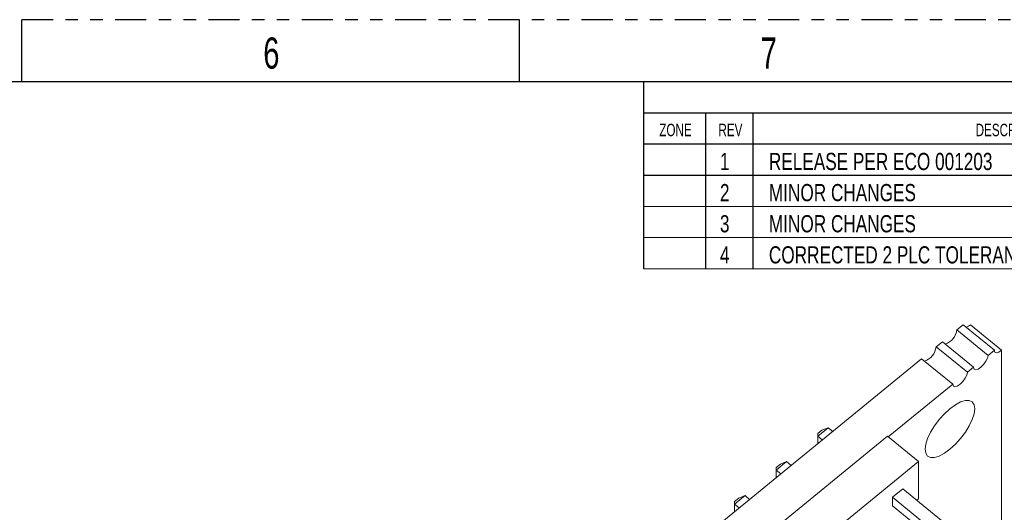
# Model space of a CAD drawing. Header units: inches. Extents: x 0 to 34, y 0 to 22.
# Tile 7 of 8: x 21 to 28.9, y 18 to 22. Entities that reach past the tile are written whole.
import ezdxf

# ---------------------------------------------------------------- set-up
doc = ezdxf.new("R2010")
doc.units = ezdxf.units.IN
doc.header["$MEASUREMENT"] = 0
doc.linetypes.add('PHANTOM', pattern=[0.5, 0.25, -0.05, 0.05, -0.05, 0.05, -0.05])
doc.layers.add('P2', color=3, linetype='Continuous')
doc.layers.add('SLD-0', color=7, linetype='Continuous')
doc.styles.add('SLDTEXTSTYLE1', font='TXT', dxfattribs={"width": 0.75})
doc.styles.add('SLDTEXTSTYLE2', font='TXT', dxfattribs={"width": 0.7})

msp = doc.modelspace()

# ---------------------------------------------------------------- linework, layer by layer
at = {"color": 3, "linetype": 'Continuous', "lineweight": 0}
for p, q in [((33, 20.5001), (26, 20.5)), ((33, 20.2501), (26, 20.25)), ((33, 20.0001), (26, 20))]:
    msp.add_line(p, q, dxfattribs=at)
at = {"color": 7, "linetype": 'Continuous', "lineweight": 15}
for p, q in [((28.5181, 19.5091), (28.5683, 19.55)), ((28.7687, 19.3045), (28.5181, 19.5091)), ((28.5683, 19.55), (28.8188, 19.3454)), ((28.8773, 19.3454), (28.6267, 19.55)), ((28.3511, 19.3727), (28.4012, 19.4136)), ((28.4012, 19.4136), (28.6518, 19.209)), ((28.6017, 19.1681), (28.3511, 19.3727)), ((28.7687, 19.3045), (28.8188, 19.3454)), ((28.8773, 19.3454), (28.8773, 16.1122)), ((22.5068, 14.6005), (28.2342, 19.2772)), ((28.2342, 19.2772), (28.4847, 19.0726)), ((28.6017, 19.1681), (28.6518, 19.209)), ((27.9661, 18.6491), (28.4847, 19.0726)), ((27.4825, 18.7235), (27.399, 18.6553)), ((27.399, 18.6757), (27.4324, 18.703)), ((27.4324, 18.703), (27.4825, 18.7235)), ((27.4825, 18.7235), (27.5193, 18.6935)), ((27.9586, 18.6553), (24.2839, 15.6547)), ((27.399, 18.6553), (27.399, 18.6757)), ((27.399, 18.6553), (27.4358, 18.6253)), ((27.399, 18.6553), (27.399, 18.5952)), ((27.9586, 18.6553), (28.2091, 18.4507)), ((28.2091, 18.4507), (24.5344, 15.4501)), ((27.1485, 18.4507), (27.065, 18.3825)), ((27.0984, 18.4302), (27.1485, 18.4507)), ((27.1485, 18.4507), (27.1852, 18.4207)), ((28.2091, 18.1507), (28.2091, 18.4507)), ((27.065, 18.403), (27.0984, 18.4302)), ((27.065, 18.3825), (27.065, 18.403)), ((27.065, 18.3825), (27.1017, 18.3525)), ((27.065, 18.3825), (27.065, 18.3225)), ((28.0003, 18.1643), (28.0839, 18.2325)), ((28.0839, 18.2325), (28.8021, 17.646)), ((26.8144, 18.1779), (26.7309, 18.1097)), ((26.7309, 18.1302), (26.7643, 18.1575)), ((26.7309, 18.1097), (26.7309, 18.1302)), ((26.7643, 18.1575), (26.8144, 18.1779)), ((26.8144, 18.1779), (26.8512, 18.1479)), ((28.0003, 18.0961), (28.0003, 18.1643)), ((28.0003, 18.1643), (28.7186, 17.5778)), ((28.1966, 18.1404), (28.2091, 18.1507)), ((26.7309, 18.1097), (26.7309, 18.0497)), ((26.7309, 18.1097), (26.7676, 18.0797)), ((28.0003, 18.0961), (28.7186, 17.5096))]:
    msp.add_line(p, q, dxfattribs=at)
at = {"color": 7, "linetype": 'Continuous', "lineweight": 15, "flags": 128}
for points in [[(28.8773, 19.3454), (28.8659, 19.337), (28.8549, 19.3308), (28.8448, 19.3269), (28.8359, 19.3256), (28.8287, 19.3269), (28.8233, 19.3308), (28.8199, 19.337), (28.8188, 19.3454)], [(28.7687, 19.3045), (28.7642, 19.2826), (28.7516, 19.2567), (28.7326, 19.2309), (28.7102, 19.209), (28.6879, 19.1944), (28.6689, 19.1892), (28.6562, 19.1944), (28.6518, 19.209)], [(28.6017, 19.1681), (28.5972, 19.1462), (28.5845, 19.1204), (28.5656, 19.0945), (28.5432, 19.0726), (28.5208, 19.058), (28.5019, 19.0528), (28.4892, 19.058), (28.4847, 19.0726)], [(28.6609, 18.8755), (28.6559, 18.8352), (28.6412, 18.7888), (28.6174, 18.7385), (28.5859, 18.687), (28.548, 18.6367), (28.5059, 18.5902), (28.4615, 18.5499), (28.4172, 18.5178), (28.375, 18.4954), (28.3372, 18.4839), (28.3056, 18.4839), (28.2819, 18.4954), (28.2671, 18.5178), (28.2621, 18.5499), (28.2671, 18.5902), (28.2819, 18.6367), (28.3056, 18.6869), (28.3372, 18.7385), (28.375, 18.7888), (28.4172, 18.8352), (28.4615, 18.8755), (28.5059, 18.9077), (28.548, 18.93), (28.5859, 18.9415), (28.6174, 18.9415), (28.6412, 18.9301), (28.6559, 18.9077), (28.6609, 18.8755)]]:
    msp.add_lwpolyline(points, dxfattribs=at)
at = {"color": 7, "linetype": 'Continuous', "lineweight": 15}
for centre, radius, start, end in [((28.378, 19.528), 0.1414, 289.24509, 352.28883), ((28.5704, 19.6117), 0.0835, 284.72583, 312.39712), ((28.2109, 19.3916), 0.1414, 289.24509, 352.28883)]:
    msp.add_arc(centre, radius, start, end, dxfattribs=at)
at = {"layer": 'P2', "color": 4, "linetype": 'PHANTOM'}
msp.add_line((34, 22), (0, 22), dxfattribs=at)
at = {"layer": 'P2', "color": 3, "linetype": 'Continuous'}
for p, q in [((21, 21.5001), (21, 22.0001)), ((25, 21.5001), (25, 22.0001)), ((26, 21), (26, 21.5001)), ((33, 21.2501), (26, 21.25)), ((26.5, 21), (26.5, 21.25)), ((26.88, 21), (26.88, 21.25)), ((33, 21.0001), (26, 21))]:
    msp.add_line(p, q, dxfattribs=at)
at = {"layer": 'P2', "color": 6, "linetype": 'Continuous'}
msp.add_line((33, 21.5001), (1, 21.4995), dxfattribs=at)
at = {"layer": 'P2'}
for p, q in [((26, 20), (26, 21.2501)), ((26.5, 20), (26.5, 21)), ((26.88, 20), (26.88, 21)), ((33, 20.7501), (26, 20.75))]:
    msp.add_line(p, q, dxfattribs=at)

# ---------------------------------------------------------------- texts
at = {"layer": 'P2', "color": 3, "char_height": 0.25, "attachment_point": 2, "style": 'SLDTEXTSTYLE2'}
for s, insert in [('6', (23.0058, 21.8573)), ('7', (27.0051, 21.8573))]:
    msp.add_mtext(s, dxfattribs=dict(at, insert=insert))
at = {"layer": 'P2', "color": 7, "char_height": 0.1, "attachment_point": 2, "style": 'SLDTEXTSTYLE2'}
for s, insert in [('ZONE', (26.2551, 21.1645)), ('REV', (26.6968, 21.1645)), ('DESCRIPTION', (28.9887, 21.1645))]:
    msp.add_mtext(s, dxfattribs=dict(at, insert=insert))
at = {"layer": 'SLD-0', "attachment_point": 1, "style": 'SLDTEXTSTYLE1'}
for s, insert, char_height in [('1', (26.6125, 20.9304), 0.1378), ('RELEASE PER ECO 001203', (27.0061, 20.9304), 0.137795), ('2', (26.6125, 20.6804), 0.1378), ('MINOR CHANGES', (27.0061, 20.6804), 0.137795), ('3', (26.6125, 20.4304), 0.1378), ('MINOR CHANGES', (27.0061, 20.4304), 0.137795), ('4', (26.6125, 20.1804), 0.1378), ('CORRECTED 2 PLC TOLERANCES', (27.0061, 20.1804), 0.137795)]:
    msp.add_mtext(s, dxfattribs=dict(at, insert=insert, char_height=char_height))

doc.saveas('drawing.dxf')
